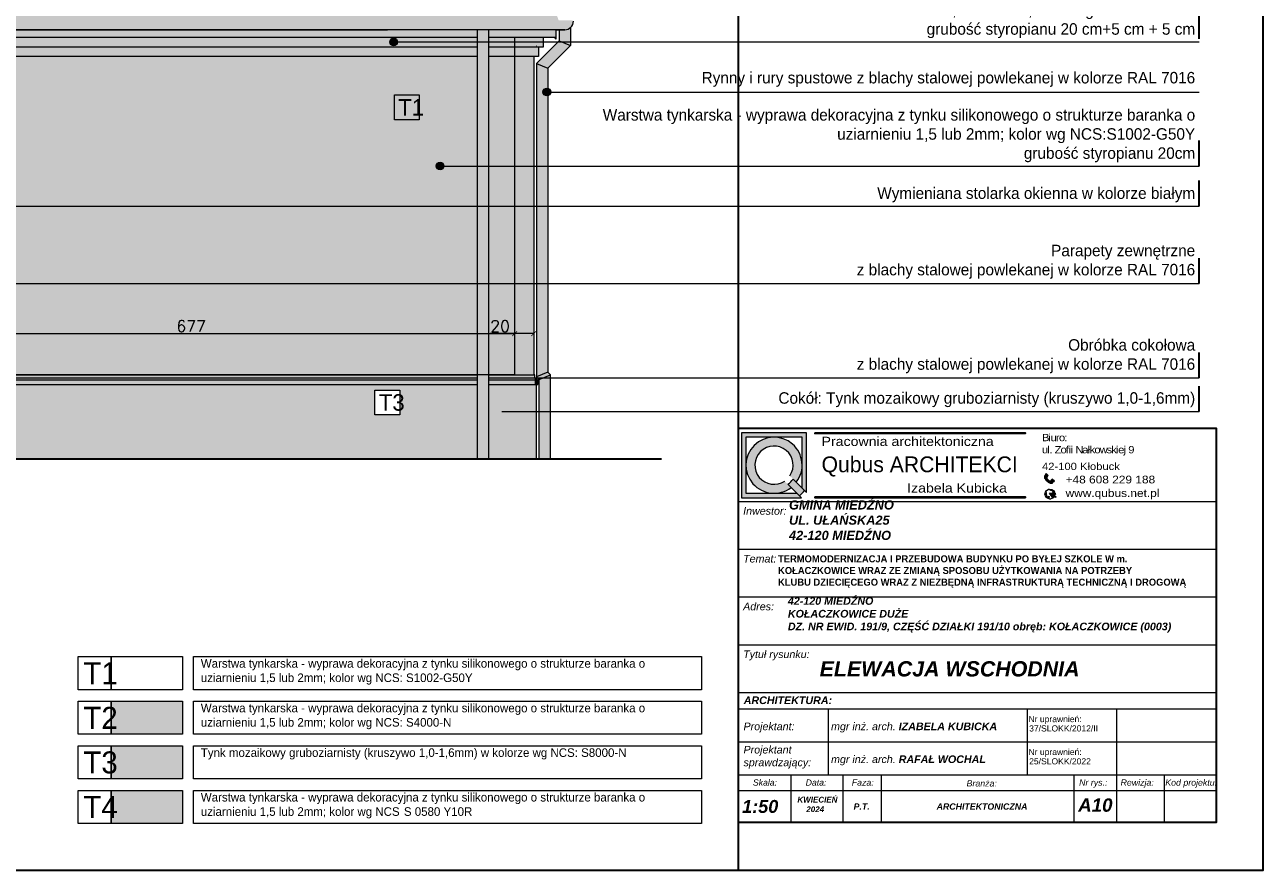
# Model space of a CAD drawing. Header units: millimetres. Extents: x -587 to 358276, y -26688 to 221215.
# Tile 41 of 256: x 4966 to 6262, y 5789 to 6673. Entities that reach past the tile are written whole.
import ezdxf
from ezdxf.enums import TextEntityAlignment as Align
from ezdxf.lldxf.tags import DXFTag

# ---------------------------------------------------------------- set-up
doc = ezdxf.new("R2010")
doc.units = ezdxf.units.MM
doc.header["$MEASUREMENT"] = 0
doc.linetypes.add('ArchiTECH.PC Solid Line Type', pattern=[0])
doc.layers.add('a3', color=3, linetype='Continuous', lineweight=30, plot=False)
for name, color, linetype, lineweight in [('l. przekrojowa', 1, 'Continuous', 30), ('l.przerywana', 104, 'ICAD_ISO03W100', 5), ('l.widokowa', 140, 'Continuous', 15), ('l.wypełnien', 253, 'Continuous', 5), ('wymiarowanie', 176, 'Continuous', 9)]:
    doc.layers.add(name, color=color, linetype=linetype, lineweight=lineweight)
doc.styles.add('ArchiTECHStyle1', font='arial.ttf', dxfattribs={"height": 0.16})
doc.styles.add('Roman', font='SIMPLEX')
doc.styles.add('styl2', font='simplex.shx')
tags = doc.linetypes.add('ICAD_ISO03W100', pattern=[30, 12, -18]).pattern_tags.tags
tags[6:7] = [DXFTag(74, 4), DXFTag(75, 0), DXFTag(340, '0'), DXFTag(46, 1.0), DXFTag(50, 0.0), DXFTag(44, 0.0), DXFTag(45, 0.0)]
tags[4:5] = [DXFTag(74, 4), DXFTag(75, 0), DXFTag(340, '0'), DXFTag(46, 1.0), DXFTag(50, 0.0), DXFTag(44, 0.0), DXFTag(45, 0.0)]
doc.dimstyles.new('Skala 1-50', dxfattribs={"dimtxt": 12, "dimasz": 5, "dimexe": 1, "dimexo": 1, "dimgap": 1.5, "dimtad": 1, "dimdec": 1, "dimrnd": 0.5, "dimtxsty": 'styl2', "dimblk": 'ARCHTICK', "dimcen": 5, "dimadec": 0, "dimazin": 0, "dimtfac": 1, "dimtdec": 1, "dimtmove": 1, "dimatfit": 3, "dimldrblk": 'ARCHTICK', "dimfxl": 5, "dimfxlon": 1, "dimlwd": -1, "dimlwe": -1, "dimarcsym": 0})

# ---------------------------------------------------------------- blocks, each defined once
blk = doc.blocks.new('_ArchTick')
at = {"color": 0, "linetype": 'ByBlock', "const_width": 0.15}
blk.add_lwpolyline([(-0.5, -0.5), (0.5, 0.5)], dxfattribs=at)
blk = doc.blocks.new('*D4685')
at = {"layer": 'Defpoints', "color": 0}
for p in [(5478.4, 6373.1), (5498.4, 6373.1), (5478.4, 6350.1)]:
    blk.add_point(p, dxfattribs=at)
at = {"layer": 'wymiarowanie', "color": 0}
for p, q in [((5478.4, 6350.1), (5453, 6350.1)), ((5478.4, 6360.1), (5478.4, 6349.1)), ((5498.4, 6350.1), (5478.4, 6350.1)), ((5498.4, 6360.1), (5498.4, 6349.1))]:
    blk.add_line(p, q, dxfattribs=at)
at = {"layer": 'wymiarowanie', "color": 0, "xscale": 5, "yscale": 5, "zscale": 5, "rotation": 180}
blk.add_blockref('_ArchTick', (5478.4, 6350.1), dxfattribs=at)
at = {"layer": 'wymiarowanie', "color": 0, "xscale": 5, "yscale": 5, "zscale": 5}
blk.add_blockref('_ArchTick', (5498.4, 6350.1), dxfattribs=at)
at = {"layer": 'wymiarowanie', "color": 0, "insert": (5463.2, 6357.9), "char_height": 12, "attachment_point": 5, "style": 'styl2'}
blk.add_mtext('20', dxfattribs=at)
blk = doc.blocks.new('*D4694')
at = {"layer": 'Defpoints', "color": 0}
for p in [(4801.6, 6382), (5478.4, 6387.8), (5478.4, 6350.1)]:
    blk.add_point(p, dxfattribs=at)
at = {"layer": 'wymiarowanie', "color": 0}
for p, q in [((4801.6, 6360.1), (4801.6, 6349.1)), ((4801.6, 6350.1), (5478.4, 6350.1)), ((5478.4, 6360.1), (5478.4, 6349.1))]:
    blk.add_line(p, q, dxfattribs=at)
at = {"layer": 'wymiarowanie', "color": 0, "xscale": 5, "yscale": 5, "zscale": 5, "rotation": 180}
blk.add_blockref('_ArchTick', (4801.6, 6350.1), dxfattribs=at)
at = {"layer": 'wymiarowanie', "color": 0, "xscale": 5, "yscale": 5, "zscale": 5}
blk.add_blockref('_ArchTick', (5478.4, 6350.1), dxfattribs=at)
at = {"layer": 'wymiarowanie', "color": 0, "insert": (5140, 6357.9), "char_height": 12, "attachment_point": 5, "style": 'styl2'}
blk.add_mtext('677', dxfattribs=at)

msp = doc.modelspace()

# ---------------------------------------------------------------- hatches: boundary and pattern name
for points in [[(5792.51, 6246.43), (5792.51, 6245.4), (6012.82, 6245.4), (6012.82, 6246.43)], [(5792.51, 6179.4), (5792.51, 6178.37), (6012.82, 6178.37), (6012.82, 6179.4)]]:
    msp.add_hatch(color=256).paths.add_polyline_path(points)
at = {"layer": 'l.wypełnien'}
for points in [[(3806.33, 6668.06), (5521.45, 6668.06), (5521.45, 6659.88), (3806.33, 6659.88)], [(4161.67, 6307.03), (5439.23, 6307.03), (5439.23, 6296.87), (4161.67, 6296.87)]]:
    msp.add_hatch(color=252, dxfattribs=at).paths.add_polyline_path(points)
h = msp.add_hatch(color=252, dxfattribs=at)
h.paths.add_polyline_path([(5439.23, 6640.03), (5439.23, 6650.03), (5439.23, 6655.41), (5451.23, 6655.41), (5451.23, 6650.03), (5451.23, 6640.03), (5451.23, 6525.51), (5439.23, 6525.51)])
h.paths.add_polyline_path([(5451.23, 6307.03), (5451.23, 6402.53), (5439.23, 6402.53), (5439.23, 6307.03)])
h.paths.add_polyline_path([(5451.23, 6219.03), (5451.23, 6296.87), (5451.23, 6301.87), (5451.23, 6303.72), (5451.23, 6307.03), (5439.23, 6307.03), (5439.23, 6303.72), (5439.23, 6301.87), (5439.23, 6296.87), (5439.23, 6219.03)])
h.paths.add_polyline_path([(5439.23, 6402.53), (5451.23, 6402.53), (5451.23, 6483.53), (5439.23, 6483.53)])
h.paths.add_polyline_path([(5451.23, 6483.53), (5451.23, 6525.51), (5439.23, 6525.51), (5439.23, 6483.53)])
h.paths.add_polyline_path([(5439.23, 6659.88), (5439.23, 6655.41), (5451.23, 6655.41), (5451.23, 6659.88), (5451.23, 6668.06), (5439.23, 6668.06)])
h = msp.add_hatch(color=252, dxfattribs=at)
h.paths.add_polyline_path([(5501.17, 6525.51), (5501.17, 6632.83), (5513.17, 6627.86), (5513.17, 6606.81, 1.2945788), (5513.17, 6599), (5513.17, 6525.51)])
h.paths.add_polyline_path([(5501.17, 6304.92), (5513.17, 6309.89), (5513.17, 6402.53), (5501.17, 6402.53)])
h.paths.add_polyline_path([(5523.75, 6655.41), (5527.8, 6655.41), (5536.93, 6651.63), (5513.17, 6627.86), (5501.17, 6632.83)])
h.paths.add_polyline_path([(5501.17, 6402.53), (5513.17, 6402.53), (5513.17, 6483.53), (5501.17, 6483.53)])
h.paths.add_polyline_path([(5516.06, 6219.03), (5516.06, 6268.51), (5504.06, 6268.51), (5504.06, 6219.03)])
h.paths.add_polyline_path([(5513.17, 6483.53), (5513.17, 6525.51), (5501.17, 6525.51), (5501.17, 6483.53)])
h.paths.add_polyline_path([(5504.06, 6302.03), (5508.14, 6303.72), (5516.06, 6303.72), (5516.06, 6268.51), (5504.06, 6268.51)])
h.paths.add_polyline_path([(5524.93, 6668.06), (5530.93, 6668.06, 0.1844831), (5536.93, 6670.35), (5536.93, 6655.41), (5527.8, 6655.41), (5524.93, 6656.6)])
h.paths.add_polyline_path([(5502.36, 6303.72), (5501.17, 6304.92), (5513.17, 6309.89), (5516.06, 6307), (5508.14, 6303.72)])
h.paths.add_polyline_path([(5536.93, 6651.63), (5536.93, 6655.41), (5527.8, 6655.41)])
h.paths.add_polyline_path([(5516.06, 6303.72), (5516.06, 6307), (5508.14, 6303.72)])
h.paths.add_polyline_path([(5504.06, 6302.03), (5508.14, 6303.72), (5502.36, 6303.72)])
h.paths.add_polyline_path([(5527.8, 6655.41), (5524.93, 6656.6), (5523.75, 6655.41)])
h = msp.add_hatch(color=254, dxfattribs=at)
h.paths.add_polyline_path([(4759.38, 6640.03), (3888.55, 6640.03), (3888.55, 6650.03), (4759.38, 6650.03), (5166.11, 6650.03), (5166.11, 6640.03)])
h.paths.add_polyline_path([(5166.11, 6659.88), (4759.38, 6659.88), (3888.55, 6659.88), (3888.55, 6655.41), (3971.8, 6655.41, -1), (3979.88, 6655.41, -1), (3971.8, 6655.41), (3888.55, 6655.41), (3888.55, 6650.03), (4759.38, 6650.03), (5166.11, 6650.03)])
h.paths.add_polyline_path([(3876.55, 6640.03), (3849.33, 6640.03), (3849.33, 6650.03), (3876.55, 6650.03)])
h.paths.add_polyline_path([(3829.33, 6640.03), (3824.33, 6640.03), (3824.33, 6650.03), (3849.33, 6650.03), (3849.33, 6640.03)])
h.paths.add_polyline_path([(3849.33, 6650.03), (3824.33, 6650.03), (3819.33, 6650.03), (3819.33, 6655.41), (3849.33, 6655.41)])
h.paths.add_polyline_path([(3876.55, 6650.03), (3849.33, 6650.03), (3849.33, 6655.41), (3876.55, 6655.41)])
h.paths.add_polyline_path([(3819.33, 6655.41), (3819.33, 6659.88), (3849.33, 6659.88), (3849.33, 6655.41)])
h.paths.add_polyline_path([(3849.33, 6655.41), (3849.33, 6659.88), (3876.55, 6659.88), (3876.55, 6655.41)])
h = msp.add_hatch(color=254, dxfattribs=at)
h.paths.add_polyline_path([(5439.23, 6640.03), (5166.11, 6640.03), (5166.11, 6650.03), (5439.23, 6650.03)])
h.paths.add_polyline_path([(5439.23, 6650.03), (5166.11, 6650.03), (5166.11, 6659.88), (5439.23, 6659.88)])
h.paths.add_polyline_path([(5508.45, 6650.03), (5503.45, 6650.03), (5478.45, 6650.03), (5478.45, 6659.88), (5508.45, 6659.88)])
h.paths.add_polyline_path([(5478.45, 6640.03), (5451.23, 6640.03), (5451.23, 6650.03), (5478.45, 6650.03)])
h.paths.add_polyline_path([(5478.45, 6650.03), (5451.23, 6650.03), (5451.23, 6659.88), (5478.45, 6659.88)])
h.paths.add_polyline_path([(5503.45, 6640.03), (5498.45, 6640.03), (5498.45, 6640.03), (5478.45, 6640.03), (5478.45, 6650.03), (5503.45, 6650.03)])
at = {"layer": 'l.wypełnien', "true_color": 0xfffff5}
h = msp.add_hatch(color=7, dxfattribs=at)
h.paths.add_polyline_path([(4161.67, 6307.03), (4161.67, 6640.03), (4759.38, 6640.03), (5439.23, 6640.03), (5439.23, 6492.03), (4807.05, 6492.03), (4807.05, 6596.52), (4801.64, 6602.03), (4408.6, 6602.03), (4408.6, 6492.03), (4408.6, 6382.03), (4415.1, 6377.13), (4807.05, 6377.13), (4807.05, 6382.03), (4807.05, 6492.03), (5439.23, 6492.03), (5439.23, 6307.03)])
h.paths.add_polyline_path([(4161.67, 6307.03), (4161.67, 6640.03), (3888.55, 6640.03), (3888.55, 6307.03)])
h.paths.add_polyline_path([(3849.33, 6307.03), (3876.55, 6307.03), (3876.55, 6543.36), (3849.33, 6543.36)])
h.paths.add_polyline_path([(5478.45, 6307.03), (5478.45, 6492.03), (5451.23, 6492.03), (5451.23, 6307.03)])
h.paths.add_polyline_path([(3829.33, 6307.03), (3849.33, 6307.03), (3849.33, 6543.36), (3829.33, 6543.36)])
h.paths.add_polyline_path([(5478.45, 6492.03), (5478.45, 6640.03), (5451.23, 6640.03), (5451.23, 6492.03)])
h.paths.add_polyline_path([(5498.45, 6307.03), (5498.45, 6492.03), (5478.45, 6492.03), (5478.45, 6307.03)])
h.paths.add_polyline_path([(5498.45, 6492.03), (5498.45, 6640.03), (5478.45, 6640.03), (5478.45, 6492.03)])
h.paths.add_polyline_path([(3876.55, 6543.36), (3876.55, 6640.03), (3849.33, 6640.03), (3849.33, 6543.36)])
h.paths.add_polyline_path([(3849.33, 6543.36), (3849.33, 6640.03), (3829.33, 6640.03), (3829.33, 6543.36)])
at = {"layer": 'l.wypełnien'}
h = msp.add_hatch(color=252, dxfattribs=at)
h.paths.add_polyline_path([(5451.23, 6296.87), (5501.06, 6296.87), (5502.64, 6296.87), (5502.64, 6301.87), (5451.23, 6301.87)])
h.paths.add_polyline_path([(5451.23, 6303.72), (5499.43, 6303.72), (5499.43, 6307.03), (5498.45, 6307.03), (5478.45, 6307.03), (5451.23, 6307.03)])
h.paths.add_polyline_path([(5451.23, 6301.87), (5502.64, 6301.87), (5499.43, 6303.72), (5451.23, 6303.72)])
h = msp.add_hatch(color=252, dxfattribs=at)
h.paths.add_polyline_path([(5502.64, 6301.87), (5499.43, 6301.87), (5499.43, 6296.87), (5501.06, 6296.87), (5502.64, 6296.87)])
h.paths.add_polyline_path([(5502.64, 6301.87), (5499.43, 6303.72), (5499.43, 6301.87)])
h = msp.add_hatch(color=252, dxfattribs=at)
h.paths.add_polyline_path([(5439.23, 6219.03), (5439.23, 6296.87), (4528.57, 6296.87), (4528.57, 6219.03)])
h.paths.add_polyline_path([(5331.87, 6291.24), (5331.87, 6264.01), (5363.21, 6264.01), (5363.21, 6291.24)], flags=24)
h.paths.add_polyline_path([(5332.35, 6291.07), (5332.35, 6265.15), (5358.27, 6265.15), (5358.27, 6291.07)], flags=0)
h.paths.add_polyline_path([(4461.5, 6219.03), (4461.5, 6296.87), (4161.67, 6296.87), (4161.67, 6219.03)])
h.paths.add_polyline_path([(3888.55, 6219.03), (4161.67, 6219.03), (4161.67, 6296.87), (3888.55, 6296.87), (3888.55, 6285.63)])
h.paths.add_polyline_path([(4528.57, 6219.03), (4528.57, 6296.87), (4461.5, 6296.87), (4461.5, 6219.03)])
h.paths.add_polyline_path([(5501.06, 6219.03), (5501.06, 6268.51), (5501.06, 6296.87), (5451.23, 6296.87), (5451.23, 6219.03)])
h.paths.add_polyline_path([(3826.72, 6219.03), (3876.55, 6219.03), (3876.55, 6285.63), (3826.72, 6285.63)])
h.paths.add_polyline_path([(3876.55, 6285.63), (3876.55, 6296.87), (3826.72, 6296.87), (3826.72, 6285.63)])
h = msp.add_hatch(dxfattribs=at)
h.set_pattern_fill('CONC', scale=17, style=0)
h.set_pattern_definition([(0, (168.498, -2289.993), (0, 17), [0, -17]), (0, (168.668, -2295.943), (0, 17), [0, -17]), (0, (169.178, -2286.763), (0, 17), [0, -17]), (338.1986, (160.3377, -2292.033), (51.0000046, -16.9999985), [1.83095, -89.716854]), (216.8699, (162.0377, -2292.713), (50.9999986, 34.0000021), [0.85, -84.15]), (130.6013, (161.3577, -2293.223), (85.00000716, -101.9999833), [1.567315, -155.164933]), (206.5651, (155.748, -2295.263), (-16.9999857, -17.000022), [0.380137, -37.63302]), (326.3099, (155.4077, -2295.433), (33.9999925, -17.0000227), [0.612952, -60.681432]), (108.4349, (155.9177, -2295.773), (-16.9999729, 34.0000074), [0.53759, -53.221135]), (225, (166.628, -2296.963), (-4e-15, -17.000005), [0.721242, -23.32038]), (0, (166.118, -2297.473), (17, 17), [1.02, -15.98]), (135, (167.138, -2297.473), (-17.000005, 2e-15), [0.721242, -23.32038]), (251.5651, (164.5877, -2286.083), (16.9999729, 34.0000074), [0.53759, -53.221135]), (0, (164.418, -2286.593), (17, 17), [0.85, -16.15]), (143.1301, (165.2677, -2286.593), (-50.9999986, 34.0000021), [0.85, -84.15]), (213.6901, (155.5777, -2285.913), (33.9999925, 17.0000227), [0.612952, -60.681432]), (341.5651, (155.0677, -2286.253), (-34.0000074, 16.9999729), [1.075182, -52.683544]), (126.8699, (156.0877, -2286.593), (34.0000021, -50.9999986), [0.85, -84.15]), (0, (160.508, -2286.593), (0, 17), [0, -17]), (0, (155.918, -2291.013), (0, 17), [0, -17]), (0, (160.678, -2297.303), (0, 17), [0, -17]), (0, (165.268, -2292.033), (0, 17), [0, -17]), (0, (160.338, -2289.143), (0, 17), [0, -17]), (0, (156.598, -2288.633), (0, 17), [0, -17]), (0, (158.128, -2289.653), (0, 17), [0, -17]), (0, (157.448, -2293.733), (0, 17), [0, -17]), (0, (153.368, -2293.053), (0, 17), [0, -17]), (0, (153.538, -2289.143), (0, 17), [0, -17]), (0, (153.028, -2285.403), (0, 17), [0, -17]), (0, (158.298, -2284.723), (0, 17), [0, -17]), (0, (162.038, -2284.043), (0, 17), [0, -17]), (0, (167.988, -2284.723), (0, 17), [0, -17]), (0, (163.908, -2289.993), (0, 17), [0, -17]), (0, (162.208, -2286.933), (0, 17), [0, -17]), (0, (163.568, -2295.093), (0, 17), [0, -17]), (0, (158.468, -2295.943), (0, 17), [0, -17]), (0, (163.568, -2299.683), (0, 17), [0, -17]), (0, (157.958, -2298.663), (0, 17), [0, -17]), (0, (152.518, -2299.173), (0, 17), [0, -17]), (0, (154.558, -2300.023), (0, 17), [0, -17]), (0, (154.728, -2297.643), (0, 17), [0, -17]), (0, (166.118, -2300.363), (0, 17), [0, -17]), (0, (168.158, -2293.393), (0, 17), [0, -17]), (0, (167.308, -2288.293), (0, 17), [0, -17]), (0, (159.488, -2300.533), (0, 17), [0, -17])])
h.paths.add_polyline_path([(5439.23, 6219.03), (5439.23, 6296.87), (4528.57, 6296.87), (4528.57, 6219.03)])
h.paths.add_polyline_path([(5331.87, 6291.24), (5331.87, 6264.01), (5363.21, 6264.01), (5363.21, 6291.24)], flags=24)
h.paths.add_polyline_path([(5332.35, 6265.15), (5332.35, 6291.07), (5358.27, 6291.07), (5358.27, 6265.15)], flags=0)
h.paths.add_polyline_path([(4461.5, 6219.03), (4461.5, 6296.87), (4161.67, 6296.87), (4161.67, 6219.03)])
h.paths.add_polyline_path([(4161.67, 6219.03), (4161.67, 6296.87), (3888.55, 6296.87), (3888.55, 6219.03)])
h.paths.add_polyline_path([(4528.57, 6219.03), (4528.57, 6296.87), (4461.5, 6296.87), (4461.5, 6219.03)])
h.paths.add_polyline_path([(5501.06, 6219.03), (5501.06, 6296.87), (5451.23, 6296.87), (5451.23, 6219.03)])
h.paths.add_polyline_path([(3826.72, 6219.03), (3876.55, 6219.03), (3876.55, 6285.63), (3826.72, 6285.63)])
h.paths.add_polyline_path([(3876.55, 6285.63), (3876.55, 6296.87), (3826.72, 6296.87), (3826.72, 6285.63)])
at = {"layer": 'l.wypełnien', "true_color": 0x444444}
msp.add_hatch(color=250, dxfattribs=at).paths.add_polyline_path([(5056.38, 5918.67), (5131.09, 5918.67), (5131.09, 5884.11), (5056.38, 5884.11)])
at = {"layer": 'wymiarowanie'}
for color, points in [(252, [(4402.49, 7023.27), (3944.08, 6748.46), (3806.96, 6683.42), (3805.98, 6683.42), (3805.07, 6683), (3803.24, 6677.8), (3788.59, 6677.81), (3787.84, 6677.06, 1), (3796.84, 6668.06), (5530.93, 6668.06, 0.4036982), (5539.7, 6676.52), (5539.18, 6677.81), (5524.54, 6677.8), (5522.71, 6683), (5521.79, 6683.42), (5520.82, 6683.42), (5384.03, 6748.26), (5097.45, 6920.06), (4574.66, 6920.06)]), (1, [(5764.36, 6192.43, 0.0788738), (5769.84, 6197.9), (5773.18, 6194.56), (5779.22, 6188.52), (5781.83, 6185.91, -0.046709), (5776.35, 6180.43), (5773.75, 6183.04), (5767.7, 6189.09)]), (7, [(6043.8, 6182.47), (6044.58, 6182.41), (6043.8, 6181.96, 0.0122344), (6043.81, 6182.21, 0.0123937)]), (7, [(6041.74, 6178.04, 0.0114248), (6041.93, 6178.19), (6041.93, 6177.77)]), (254, [(5056.38, 5965.35), (5131.09, 5965.35), (5131.09, 5930.79), (5056.38, 5930.79)])]:
    msp.add_hatch(color=color, dxfattribs=at).paths.add_polyline_path(points)
at = {"layer": 'wymiarowanie', "ltscale": 0.3}
for points in [[(5347.9, 6655.41, -1), (5355.98, 6655.41, -1)], [(5508.11, 6602.91, -1), (5516.19, 6602.91, -1)], [(5396.42, 6525.51, -1), (5404.49, 6525.51, -1)]]:
    msp.add_hatch(color=256, dxfattribs=at).paths.add_polyline_path(points)
at = {"layer": 'wymiarowanie'}
h = msp.add_hatch(color=7, dxfattribs=at)
h.paths.add_polyline_path([(5715.83, 6246.43), (5783.89, 6246.43), (5783.89, 6183.85), (5781.83, 6185.91), (5779.22, 6188.52), (5779.22, 6212.4), (5779.22, 6241.76), (5749.86, 6241.76), (5720.5, 6241.76), (5720.5, 6212.4), (5720.5, 6183.04), (5749.86, 6183.04), (5773.75, 6183.04), (5776.35, 6180.43), (5778.42, 6178.37), (5715.83, 6178.37)])
h.paths.add_polyline_path([(5720.5, 6212.4, -0.4142136), (5749.86, 6241.76, -0.4142136), (5779.22, 6212.4, -0.1647641), (5773.18, 6194.56), (5769.84, 6197.9), (5766.48, 6201.25, 10.2455423), (5761.01, 6195.78), (5764.36, 6192.43), (5767.7, 6189.09, -0.1647641), (5749.86, 6183.04, -0.4142136)])
h = msp.add_hatch(color=7, dxfattribs=at)
h.paths.add_polyline_path([(6036.56, 6197.07), (6035.53, 6198, -0.2257017), (6035.26, 6199.55), (6032.81, 6201.76, 0.1923995), (6033.35, 6198.1, 0.0725634), (6035.31, 6195.69)])
h.paths.add_polyline_path([(6033.42, 6202.45), (6035.71, 6200.39), (6036.71, 6201.51), (6034.43, 6203.56)])
h = msp.add_hatch(color=7, dxfattribs=at)
h.paths.add_polyline_path([(6036.56, 6197.07), (6037.58, 6196.14, 0.2257017), (6039.16, 6196.04), (6041.61, 6193.83, -0.1923995), (6037.91, 6193.99, -0.0725634), (6035.31, 6195.69)])
h.paths.add_polyline_path([(6042.23, 6194.51), (6039.94, 6196.57), (6040.95, 6197.69), (6043.24, 6195.63)])
h = msp.add_hatch(color=7, dxfattribs=at)
h.paths.add_polyline_path([(6038.22, 6182.97), (6043.34, 6180.04, -0.0172131), (6043.18, 6179.72), (6042.67, 6180.01, 0.008189), (6042.65, 6180.02, 0.5397497), (6041.91, 6179.62), (6041.93, 6178.19, -0.0114248), (6041.74, 6178.04)])
h.paths.add_polyline_path([(6038.22, 6182.97), (6043.8, 6182.47, -0.0123937), (6043.81, 6182.21, -0.0122344), (6043.8, 6181.96), (6042.97, 6181.48, 0.5397497), (6043.01, 6180.64, 0.008189), (6043.03, 6180.64), (6043.48, 6180.38, -0.0173245), (6043.34, 6180.04)])
h.paths.add_polyline_path([(6034.25, 6185.22, 0.4200987), (6034.5, 6183.97, -0.5369957), (6034.73, 6183.27, 0.2016291), (6034.51, 6181.96, 0.1070222), (6035.09, 6181.13, 0), (6035.09, 6181.13, -0.4365565), (6035.09, 6180.7, 0.1470815), (6034.58, 6180.27, 0.2070349), (6034.52, 6179.63, -0.421728), (6034.31, 6179.13, -0.3199581)])
h.paths.add_polyline_path([(6035.23, 6178.14, 0.4961021), (6036.11, 6178.66, -0.1925824), (6036.33, 6179.8, -0.3611399), (6037.07, 6179.78, 0.3674112), (6037.9, 6179.66, -1.0208574), (6038.16, 6179.51, -0.1185898), (6037.56, 6178.83, 0.3247332), (6037.51, 6178.02, 0.305926), (6039.01, 6176.98, -0.195201)])
h.paths.add_polyline_path([(6037.02, 6187.24, -0.2349861), (6041.63, 6186.47, 0.5278165), (6040.99, 6185.62, 0.1272686), (6040.19, 6185.95, -0.1207092), (6038.36, 6186.61, 0.0977798)])
h.paths.add_polyline_path([(6041.31, 6184.04, 0.3379247), (6041.61, 6184.69, 0.2733122), (6043.51, 6183.97, -0.0235046), (6043.65, 6183.49, -0.1267146)])
h.paths.add_polyline_path([(6043.34, 6180.04, 0.0173245), (6043.48, 6180.38), (6045.15, 6179.42), (6044.98, 6179.1)])
h.paths.add_polyline_path([(6043.34, 6180.04), (6044.98, 6179.1), (6044.8, 6178.79), (6043.18, 6179.72, 0.0172131)])
at = {"layer": 'wymiarowanie', "true_color": 0xfccd20}
msp.add_hatch(color=40, dxfattribs=at).paths.add_polyline_path([(5056.38, 5871.99), (5131.09, 5871.99), (5131.09, 5837.43), (5056.38, 5837.43)])

# ---------------------------------------------------------------- linework, layer by layer
at = {"color": 7}
for p, q in [((5781.83, 6185.91), (5783.89, 6183.85)), ((5776.35, 6180.43), (5778.42, 6178.37))]:
    msp.add_line(p, q, dxfattribs=at)
for points in [[(5792.51, 6246.43), (5792.51, 6245.4), (6012.82, 6245.4), (6012.82, 6246.43)], [(5792.51, 6179.4), (5792.51, 6178.37), (6012.82, 6178.37), (6012.82, 6179.4)]]:
    msp.add_lwpolyline(points, close=True)
at = {"layer": 'a3'}
for points in [[(3612.56, 7273.5), (3612.56, 5788.5), (5712.56, 5788.5), (5712.56, 7273.5), (3612.56, 7273.5)], [(4161.67, 7273.5), (4161.67, 5788.5), (6261.67, 5788.5), (6261.67, 7273.5), (4161.67, 7273.5)]]:
    msp.add_lwpolyline(points, dxfattribs=at)
at = {"layer": 'l. przekrojowa', "color": 7}
for p, q in [((3826.72, 6219.03), (5501.06, 6219.03)), ((5461.2, 6219.03), (5632.11, 6219.03))]:
    msp.add_line(p, q, dxfattribs=at)
at = {"layer": 'l.przerywana', "color": 7, "ltscale": 0.3}
for p, q in [((5478.45, 6660.53), (5478.45, 6307.03)), ((5478.45, 6660.53), (5478.45, 6307.03)), ((5478.45, 6307.03), (3849.33, 6307.03)), ((5478.45, 6307.03), (5451.23, 6307.03))]:
    msp.add_line(p, q, dxfattribs=at)
at = {"layer": 'l.widokowa', "color": 7}
for p, q in [((5439.23, 6668.06), (5439.23, 6219.03)), ((5451.23, 6668.06), (5451.23, 6219.03)), ((5521.93, 6668.06), (5530.93, 6668.06)), ((5524.93, 6668.06), (5524.93, 6656.6)), ((5536.93, 6670.35), (5536.93, 6651.63)), ((5524.93, 6656.6), (5501.17, 6632.83)), ((5508.45, 6650.03), (5503.45, 6650.03)), ((5536.93, 6651.63), (5513.17, 6627.86)), ((5521.45, 6658.34), (5520.35, 6659.17)), ((5524.93, 6656.6), (5536.93, 6651.63)), ((5439.23, 6640.03), (4759.38, 6640.03)), ((5500.43, 6640.03), (5451.23, 6640.03)), ((5498.45, 6640.03), (5498.45, 6307.03)), ((5501.17, 6632.83), (5501.17, 6304.92)), ((5501.17, 6632.83), (5513.17, 6627.86)), ((5513.17, 6627.86), (5513.17, 6309.89)), ((5499.43, 6307.03), (5498.45, 6307.03)), ((5499.43, 6303.72), (5499.43, 6307.03)), ((5513.17, 6309.89), (5501.17, 6304.92)), ((5504.06, 6302.03), (5501.17, 6304.92)), ((5504.06, 6302.03), (5516.06, 6307)), ((5516.06, 6307), (5513.17, 6309.89)), ((5501.06, 6296.87), (5501.06, 6219.03))]:
    msp.add_line(p, q, dxfattribs=at)
at = {"layer": 'l.widokowa', "color": 7, "ltscale": 0.3}
for p, q in [((3888.55, 6307.03), (5439.23, 6307.03)), ((3888.55, 6303.72), (5439.23, 6303.72)), ((3888.55, 6301.87), (5439.23, 6301.87)), ((5451.23, 6307.03), (5499.43, 6307.03)), ((5451.23, 6303.72), (5499.43, 6303.72)), ((5451.23, 6301.87), (5502.64, 6301.87)), ((3888.55, 6296.87), (5439.23, 6296.87)), ((5451.23, 6296.87), (5502.64, 6296.87))]:
    msp.add_line(p, q, dxfattribs=at)
at = {"layer": 'l.widokowa', "color": 7}
for points in [[(3805.67, 6668.06), (5345.39, 6668.06)], [(5530.93, 6668.06), (3979.37, 6668.06)], [(5521.45, 6668.06), (5521.45, 6658.2)], [(5439.23, 6659.88), (4759.38, 6659.88)], [(5521.45, 6659.88), (5451.23, 6659.88)], [(5501.45, 6651.12), (5501.62, 6651.12), (5501.62, 6651.12)], [(5503.45, 6650.03), (5503.45, 6640.03)], [(5508.45, 6659.88), (5508.45, 6650.03)], [(5503.45, 6640.03), (5498.45, 6640.03), (5498.45, 6640.03)], [(5499.43, 6303.72), (5502.64, 6301.87), (5502.64, 6296.87), (5501.89, 6297.62)], [(5504.06, 6219.03), (5504.06, 6302.03)], [(5516.06, 6219.03), (5516.06, 6307)]]:
    msp.add_lwpolyline(points, dxfattribs=at)
msp.add_arc((5530.93, 6677.06), 9, 270, 0, dxfattribs=at)
at = {"layer": 'l.wypełnien', "color": 7}
for p, q in [((5439.23, 6650.03), (4759.38, 6650.03)), ((5505.43, 6650.03), (5451.23, 6650.03))]:
    msp.add_line(p, q, dxfattribs=at)
at = {"layer": 'wymiarowanie', "lineweight": 30}
for p, q in [((6194.74, 6658.59), (6194.74, 6685.29)), ((6194.74, 6525.51), (6194.74, 6552.21)), ((6194.74, 6483.53), (6194.74, 6510.22)), ((6194.74, 6402.53), (6194.74, 6429.22)), ((6194.74, 6303.72), (6194.74, 6330.42)), ((6194.74, 6268.51), (6194.74, 6295.2))]:
    msp.add_line(p, q, dxfattribs=at)
at = {"layer": 'wymiarowanie'}
for p, q in [((5351.94, 6655.41), (6194.74, 6655.41)), ((5512.15, 6602.91), (6194.74, 6602.91)), ((5400.45, 6525.51), (6194.74, 6525.51)), ((4770.14, 6483.53), (6194.74, 6483.53)), ((4781.64, 6402.53), (6194.74, 6402.53)), ((5451.23, 6303.72), (6194.74, 6303.72)), ((5465, 6268.51), (6194.74, 6268.51))]:
    msp.add_line(p, q, dxfattribs=at)
at = {"layer": 'wymiarowanie', "color": 1}
for p, q in [((5781.83, 6185.91), (5769.84, 6197.9)), ((5776.35, 6180.43), (5764.36, 6192.43))]:
    msp.add_line(p, q, dxfattribs=at)
at = {"layer": 'wymiarowanie', "color": 7}
for p, q in [((6032.81, 6201.76), (6035.26, 6199.55)), ((6034.43, 6203.56), (6033.42, 6202.45)), ((6033.42, 6202.45), (6035.71, 6200.39)), ((6034.43, 6203.56), (6036.71, 6201.51)), ((6035.53, 6198), (6039.93, 6194.03)), ((6035.71, 6200.39), (6036.71, 6201.51)), ((6041.61, 6193.83), (6039.16, 6196.04)), ((6039.94, 6196.57), (6040.95, 6197.69)), ((6042.23, 6194.51), (6039.94, 6196.57)), ((6043.24, 6195.63), (6040.95, 6197.69)), ((6043.24, 6195.63), (6042.23, 6194.51)), ((6044.58, 6182.41), (6038.22, 6182.97)), ((6038.22, 6182.97), (6044.98, 6179.1)), ((6041.93, 6177.77), (6038.22, 6182.97)), ((6042.97, 6181.48), (6044.58, 6182.41)), ((6041.91, 6179.62), (6041.93, 6177.77)), ((6042.65, 6180.02), (6044.8, 6178.79)), ((6043.01, 6180.64), (6045.15, 6179.42)), ((6044.98, 6179.1), (6044.8, 6178.79)), ((6044.98, 6179.1), (6045.15, 6179.42))]:
    msp.add_line(p, q, dxfattribs=at)
at = {"layer": 'wymiarowanie', "color": 0, "linetype": 'ArchiTECH.PC Solid Line Type', "lineweight": 9}
for p, q in [((5712.56, 6174.52), (6212.56, 6174.52)), ((5712.56, 6124.52), (6212.56, 6124.52)), ((5712.56, 6074.52), (6212.56, 6074.52)), ((5712.56, 6024.52), (6212.56, 6024.52)), ((5712.56, 5974.52), (6212.56, 5974.52)), ((5712.56, 5957.32), (6212.56, 5957.32)), ((5806.55, 5957.32), (5806.55, 5888.5)), ((6014.52, 5957.32), (6014.52, 5888.5)), ((6108.19, 5957.32), (6108.19, 5888.5)), ((5712.56, 5922.91), (6212.56, 5922.91)), ((5712.56, 5888.5), (6212.56, 5888.5)), ((5712.56, 5888.5), (6212.56, 5888.5)), ((5712.56, 5888.5), (6212.56, 5888.5)), ((5712.56, 5888.5), (6212.56, 5888.5)), ((5712.56, 5888.5), (6212.56, 5888.5)), ((5767.25, 5888.5), (5767.25, 5838.5)), ((5821.94, 5888.5), (5821.94, 5838.5)), ((5861.76, 5888.5), (5861.76, 5838.5)), ((6063.37, 5888.5), (6063.37, 5838.5)), ((6108.19, 5888.5), (6108.19, 5838.5)), ((6157.87, 5888.5), (6157.87, 5838.5)), ((5712.56, 5871.84), (6212.56, 5871.84))]:
    msp.add_line(p, q, dxfattribs=at)
at = {"layer": 'wymiarowanie'}
for points in [[(5352.69, 6599.89), (5378.61, 6599.89), (5378.61, 6573.97), (5352.69, 6573.97), (5352.69, 6599.89)], [(5332.35, 6291.07), (5358.27, 6291.07), (5358.27, 6265.15), (5332.35, 6265.15), (5332.35, 6291.07)], [(5021.82, 6012.02), (5056.38, 6012.02), (5056.38, 5977.46), (5021.82, 5977.46), (5021.82, 6012.02)], [(5021.82, 5965.35), (5056.38, 5965.35), (5056.38, 5930.79), (5021.82, 5930.79), (5021.82, 5965.35)], [(5021.82, 5918.67), (5056.38, 5918.67), (5056.38, 5884.11), (5021.82, 5884.11), (5021.82, 5918.67)], [(5021.82, 5871.99), (5056.38, 5871.99), (5056.38, 5837.43), (5021.82, 5837.43), (5021.82, 5871.99)]]:
    msp.add_lwpolyline(points, dxfattribs=at)
at = {"layer": 'wymiarowanie', "color": 0, "lineweight": 30}
msp.add_lwpolyline([(5712.56, 6251.13), (6212.56, 6251.13), (6212.56, 5838.5), (5712.56, 5838.5)], close=True, dxfattribs=at)
at = {"layer": 'wymiarowanie', "color": 7}
for points in [[(5783.89, 6183.85), (5783.89, 6246.43), (5715.83, 6246.43), (5715.83, 6178.37), (5778.42, 6178.37)], [(5779.22, 6188.52), (5779.22, 6241.76), (5720.5, 6241.76), (5720.5, 6183.04), (5773.75, 6183.04)]]:
    msp.add_lwpolyline(points, dxfattribs=at)
at = {"layer": 'wymiarowanie'}
for points in [[(5056.38, 6012.02), (5131.09, 6012.02), (5131.09, 5977.46), (5056.38, 5977.46)], [(5142.3, 6012.02), (5674.05, 6012.02), (5674.05, 5977.46), (5142.3, 5977.46)], [(5056.38, 5965.35), (5131.09, 5965.35), (5131.09, 5930.79), (5056.38, 5930.79)], [(5142.3, 5965.35), (5674.05, 5965.35), (5674.05, 5930.79), (5142.3, 5930.79)], [(5056.38, 5918.67), (5131.09, 5918.67), (5131.09, 5884.11), (5056.38, 5884.11)], [(5142.3, 5918.67), (5674.05, 5918.67), (5674.05, 5884.11), (5142.3, 5884.11)], [(5056.38, 5871.99), (5131.09, 5871.99), (5131.09, 5837.43), (5056.38, 5837.43)], [(5142.3, 5871.99), (5674.05, 5871.99), (5674.05, 5837.43), (5142.3, 5837.43)]]:
    msp.add_lwpolyline(points, close=True, dxfattribs=at)
at = {"layer": 'wymiarowanie', "ltscale": 0.3}
for centre in [(5351.94, 6655.41), (5512.15, 6602.91), (5400.45, 6525.51)]:
    msp.add_circle(centre, 4.04, dxfattribs=at)
at = {"layer": 'wymiarowanie', "color": 7, "lineweight": 13}
msp.add_circle((6038.55, 6182.21), 5.25, dxfattribs=at)
at = {"layer": 'wymiarowanie', "color": 7}
for centre, radius, start, end in [((5749.86, 6212.4), 29.36, 322.57509, 307.42491), ((5749.86, 6212.4), 20.02, 326.14921, 303.85079), ((6037.66, 6200.61), 4.98, 166.67958, 210.24197), ((6042.6, 6203.6), 10.76, 210.73037, 227.33158), ((6037.03, 6199.06), 1.84, 164.3158, 215.19037), ((6042.42, 6203.77), 10.76, 228.6417, 245.24291), ((6038.48, 6197.75), 1.84, 240.78291, 291.65748), ((6039.96, 6198.53), 4.98, 245.7313, 289.2937), ((5749.86, 6212.4), 41.52, 309.65143, 320.34857), ((6034.99, 6184.72), 0.895, 145.81653, 236.96537), ((6036.18, 6182.35), 1.71, 147.73007, 193.32869), ((6034.38, 6183.54), 0.443, 321.3211, 74.26354), ((6036.72, 6182.88), 2.39, 202.61984, 227.05452), ((6035.55, 6179.63), 1.16, 113.52157, 146.9902), ((6034.89, 6180.91), 0.293, 313.10426, 47.44022), ((6036.09, 6183.53), 3.82, 53.63525, 75.97372), ((6040.62, 6190.02), 4.1, 236.50654, 264.03785), ((6039.95, 6184.25), 1.72, 14.92604, 81.86713), ((6041.6, 6185.82), 0.649, 87.29907, 197.66327), ((6041.03, 6184.56), 0.589, 297.9169, 12.60242), ((6043.54, 6188.31), 4.82, 242.38997, 271.27687), ((6043.17, 6185.94), 2, 218.55426, 279.6995), ((6043.27, 6181.08), 0.503, 125.86793, 241.17645), ((6034.17, 6179.48), 0.379, 291.2453, 22.71136), ((6035.29, 6179.87), 0.809, 150.948, 197.73589), ((6035.48, 6178.73), 0.638, 247.55357, 353.09799), ((6037.65, 6178.95), 1.57, 147.18676, 190.78958), ((6036.69, 6179.35), 0.575, 48.68881, 128.11552), ((6037.56, 6180.21), 0.646, 221.07993, 301.77551), ((6038.09, 6178.39), 0.69, 140.11365, 212.07498), ((6039.03, 6178.61), 1.63, 201.19555, 269.23648), ((6036.45, 6180.41), 1.93, 305.31298, 332.36541), ((6038.03, 6179.59), 0.15, 330.54591, 152.91124), ((6042.41, 6179.58), 0.503, 59.2997, 174.60822)]:
    msp.add_arc(centre, radius, start, end, dxfattribs=at)
at = {"layer": 'wymiarowanie', "color": 1}
msp.add_arc((5749.86, 6212.4), 24.69, 305.9804, 324.0196, dxfattribs=at)

# ---------------------------------------------------------------- texts
at = {"attachment_point": 1}
for s, insert, char_height, width in [('{\\fCentury Gothic|b0|i0|c238|p34;\\W1.15;\\T0.8;Biuro:\\Pul. Zofii Nałkowskiej 9}', (6030.22, 6245.14), 7.6196, 296.6769), ('{\\fCentury Gothic|b0|i0|c238|p34;\\W1.15;Pracownia architektoniczna}', (5799.54, 6242.14), 9.6206, 217.3406), ('{\\fCentury Gothic|b0|i0|c238|p34;\\W1.15;42-100 Kłobuck}', (6030.22, 6214.97), 7.6196, 296.6769), ('{\\fCentury Gothic|b0|i0|c238|p34;\\W1.15;Izabela Kubicka}', (5889.07, 6193.34), 9.6206, 217.3406), ('{\\fCentury Gothic|b0|i0|c238|p34;\\W1.15;+48 608 229 188}', (6054.89, 6201.42), 8.0883, 314.9282), ('{\\fCentury Gothic|b0|i0|c238|p34;\\W1.15;www.qubus.net.pl}', (6054.89, 6187.24), 8.0883, 314.9282)]:
    msp.add_mtext(s, dxfattribs=dict(at, insert=insert, char_height=char_height, width=width))
at = {"insert": (5749.34, 6118.08), "char_height": 7.33333, "width": 491.9512, "attachment_point": 1, "style": 'Roman'}
msp.add_mtext('\\pxi0,l0.642783,sm1,ql,t9.628161;{\\fCentury Gothic|b1|i0|c238|p34;TERMOMODERNIZACJA I PRZEBUDOWA BUDYNKU PO BYŁEJ SZKOLE W m. \\PKOŁACZKOWICE WRAZ ZE ZMIANĄ SPOSOBU UŻYTKOWANIA NA POTRZEBY \\PKLUBU DZIECIĘCEGO WRAZ Z NIEZBĘDNĄ INFRASTRUKTURĄ TECHNICZNĄ I DROGOWĄ}', dxfattribs=at)
at = {"layer": 'wymiarowanie', "color": 0, "style": 'ArchiTECHStyle1'}
for s, p in [('Nr uprawnień:', (6016.07, 5941.55)), ('37/SLOKK/2012/II', (6016.76, 5931.79)), ('Nr uprawnień:', (6016.07, 5907.15)), ('25/SLOKK/2022', (6016.76, 5897.39))]:
    msp.add_text(s, height=6.4, dxfattribs=at).set_placement(p, align=Align.BOTTOM_LEFT)
at = {"layer": 'wymiarowanie', "attachment_point": 1}
for s, insert, char_height, width in [('\\pxqr;{\\fCentury Gothic|b0|i0|c238|p34;Gzyms okapowy: warstwa tynkarska - wyprawa dekoracyjna z tynku silikonowego o strukturze baranka o uziarnieniu 1,5 lub 2mm; kolor wg NCS:S4000-N\\Pgrubość styropianu 20 cm+5 cm + 5 cm\\P }', (5568.96, 6714.93), 12, 621.5287), ('\\pxqr;{\\fCentury Gothic|b0|i0|c238|p34;Rynny i rury spustowe z blachy stalowej powlekanej w kolorze RAL 7016', (5568.96, 6623.96), 12, 621.5287), ('{\\fCentury Gothic|b0|i0|c238|p34;T1}', (5356.75, 6595.52), 17.28, 25.92), ('\\pxqr;{\\fCentury Gothic|b0|i0|c238|p34;Warstwa tynkarska - wyprawa dekoracyjna z tynku silikonowego o strukturze baranka o uziarnieniu 1,5 lub 2mm; kolor wg NCS:S1002-G50Y\\Pgrubość styropianu 20cm\\P }', (5568.96, 6585.04), 12, 621.5287), ('\\pxqr;{\\fCentury Gothic|b0|i0|c238|p34;Wymieniana stolarka okienna w kolorze białym}', (5568.96, 6503.12), 12, 621.5287), ('\\pxqr;{\\fCentury Gothic|b0|i0|c238|p34;Parapety zewnętrzne\\P z blachy stalowej powlekanej w kolorze RAL 7016}', (5568.96, 6443.08), 12, 621.5287), ('\\pxqr;{\\fCentury Gothic|b0|i0|c238|p34;Obróbka cokołowa\\P z blachy stalowej powlekanej w kolorze RAL 7016}', (5568.96, 6344.27), 12, 621.5287), ('{\\fCentury Gothic|b0|i0|c238|p34;T3}', (5336.41, 6286.7), 17.28, 25.92), ('\\pxqr;{\\fCentury Gothic|b0|i0|c238|p34;Cokół: Tynk mozaikowy gruboziarnisty (kruszywo 1,0-1,6mm)\\P }', (5568.96, 6288.73), 12, 621.5287), ('{\\fCentury Gothic|b0|i0|c238|p34;T1}', (5027.23, 6006.2), 23.04, 34.56), ('\\pxql;{\\fCentury Gothic|b0|i0|c238|p34;Warstwa tynkarska - wyprawa dekoracyjna z tynku silikonowego o strukturze baranka o uziarnieniu 1,5 lub 2mm; kolor wg NCS: S1002-G50Y}', (5150.1, 6009.46), 9, 522.7593), ('\\pxql;{\\fCentury Gothic|b0|i0|c238|p34;Warstwa tynkarska - wyprawa dekoracyjna z tynku silikonowego o strukturze baranka o uziarnieniu 1,5 lub 2mm; kolor wg NCS: S4000-N}', (5150.1, 5962.78), 9, 522.7593), ('{\\fCentury Gothic|b0|i0|c238|p34;T2}', (5027.23, 5959.52), 23.04, 34.56), ('{\\fCentury Gothic|b0|i0|c238|p34;T3}', (5027.23, 5912.84), 23.04, 34.56), ('\\pxql;{\\fCentury Gothic|b0|i0|c238|p34;Tynk mozaikowy gruboziarnisty (kruszywo 1,0-1,6mm) w kolorze wg NCS: S8000-N}', (5150.1, 5916.1), 9, 522.7593), ('\\pxql;{\\fCentury Gothic|b0|i0|c238|p34;Warstwa tynkarska - wyprawa dekoracyjna z tynku silikonowego o strukturze baranka o uziarnieniu 1,5 lub 2mm; kolor wg NCS\\H1.333333x; \\H0.75x;S 0580 Y10R}', (5150.1, 5869.42), 9, 522.7593), ('{\\fCentury Gothic|b0|i0|c238|p34;T4}', (5027.23, 5866.16), 23.04, 34.56)]:
    msp.add_mtext(s, dxfattribs=dict(at, insert=insert, char_height=char_height, width=width))
at = {"layer": 'wymiarowanie', "color": 7, "insert": (5799.57, 6221.56), "char_height": 16.5424, "width": 250.7895, "attachment_point": 1}
msp.add_mtext('{\\fCentury Gothic|b0|i0|c238|p34;Qubus ARCHITEKCI}', dxfattribs=at)
at = {"layer": 'wymiarowanie', "color": 0, "ltscale": 0.45, "attachment_point": 1}
for s, insert, char_height, width in [('{\\fArial CE|b0|i1|c238|p34;Inwestor:}', (5717.52, 6168.55), 7.9972, 507.9365), ('{\\fArial CE|b0|i1|c238|p34;Temat:}', (5717.52, 6118.55), 7.9972, 507.9365), ('{\\fArial CE|b0|i1|c238|p34;Adres:}', (5717.52, 6068.55), 7.9972, 507.9365), ('{\\fArial CE|b0|i1|c238|p34;Tytuł rysunku:}', (5717.52, 6018.55), 7.9972, 507.9365), ('{\\fArial|b1|i1|c238|p34;ELEWACJA WSCHODNIA}', (5797.56, 6007.29), 16, 507.9365), ('{\\fArial|b1|i1|c238|p34;ARCHITEKTURA:}', (5718.14, 5970.38), 7.9972, 507.9365), ('{\\fArial CE|b0|i1|c238|p34;Projektant:}', (5717.91, 5943.07), 7.9972, 507.9365), ('{\\fArial CE|b0|i1|c238|p34;mgr inż. arch. \\fArial CE|b1|i1|c238|p34;IZABELA KUBICKA}', (5809.51, 5943.07), 7.9972, 507.9365), ('{\\fArial CE|b0|i1|c238|p34;Projektant\\Psprawdzający:}', (5717.91, 5918.68), 7.9972, 507.9365), ('{\\fArial CE|b0|i1|c238|p34;mgr inż. arch. \\fArial CE|b1|i1|c238|p34;RAFAŁ WOCHAL}', (5809.51, 5908.66), 7.9972, 507.9365), ('{\\fArial CE|b0|i1|c238|p34;Skala:}', (5727.78, 5883.56), 6.5, 507.9365), ('{\\fArial CE|b0|i1|c238|p34;Data:}', (5782.95, 5883.56), 6.5, 507.9365), ('{\\fArial CE|b0|i1|c238|p34;Faza:}', (5831.17, 5883.56), 6.5862, 507.9365), ('{\\fArial CE|b0|i1|c238|p34;Branża:}', (5951.29, 5882.75), 6.5862, 507.9365), ('{\\fArial CE|b0|i1|c238|p34;Nr rys.:}', (6069.04, 5883.56), 6.5862, 507.9365), ('{\\fArial CE|b0|i1|c238|p34;Rewizja:}', (6112.41, 5883.56), 6.5862, 507.9365), ('{\\fArial CE|b0|i1|c238|p34;Kod projektu:}', (6159.19, 5883.56), 6.5862, 507.9365), ('{\\fArial|b1|i1|c238|p34;1:50}', (5716.46, 5862.05), 13.545, 406.3492), ('\\pxt16.667;{\\fArial|b1|i1|c238|p34;     KWIECIEŃ\\P         2024}', (5762.66, 5865.34), 6, 507.9365), ('{\\fArial CE|b1|i1|c238|p34;P.T.}', (5833.1, 5858.47), 6.5862, 507.9365), ('{\\fArial CE|b1|i1|c238|p34;ARCHITEKTONICZNA}', (5919.93, 5858.47), 6.5862, 507.9365), ('{\\fArial|b1|i1|c238|p34;A10}', (6068.08, 5863.7), 14, 507.9365)]:
    msp.add_mtext(s, dxfattribs=dict(at, insert=insert, char_height=char_height, width=width))
at = {"layer": 'wymiarowanie', "color": 1, "ltscale": 0.45, "attachment_point": 1}
for s, insert, char_height, width in [('{\\fArial|b1|i1|c238|p34;\\C7;GMINA MIEDŹNO\\PUL. UŁAŃSKA25\\P42-120 MIEDŹNO}', (5765.51, 6175.58), 9.551, 542.8998), ('{\\fArial|b1|i1|c238|p34;\\C7;42-120 MIEDŹNO\\PKOŁACZKOWICE DUŻE\\P\\A1;DZ. NR EWID. 191/9, CZĘŚĆ DZIAŁKI 191/10\\A1; obręb: KOŁACZKOWICE (0003)}', (5764.36, 6074.31), 8, 433.6091)]:
    msp.add_mtext(s, dxfattribs=dict(at, insert=insert, char_height=char_height, width=width))

# ---------------------------------------------------------------- dimensions: what is measured, and where the dimension line sits
at = {"layer": 'wymiarowanie'}
dim = msp.add_linear_dim(base=(5478.45, 6350.08), p1=(4801.64, 6382.03), p2=(5478.45, 6387.82), dimstyle='Skala 1-50', override={"dimtmove": 1, "dimfxl": 10}, dxfattribs=at)
dim.commit()
dim.dimension.update_dxf_attribs({"geometry": '*D4694', "text_midpoint": (5140.05, 6357.88)})
dim = msp.add_linear_dim(base=(5478.45, 6350.08), p1=(5498.45, 6373.14), p2=(5478.45, 6373.14), angle=180, dimstyle='Skala 1-50', override={"dimtmove": 0, "dimfxl": 10}, dxfattribs=at)
dim.commit()
dim.dimension.update_dxf_attribs({"geometry": '*D4685', "text_midpoint": (5463.21, 6357.88)})

doc.saveas('drawing.dxf')
